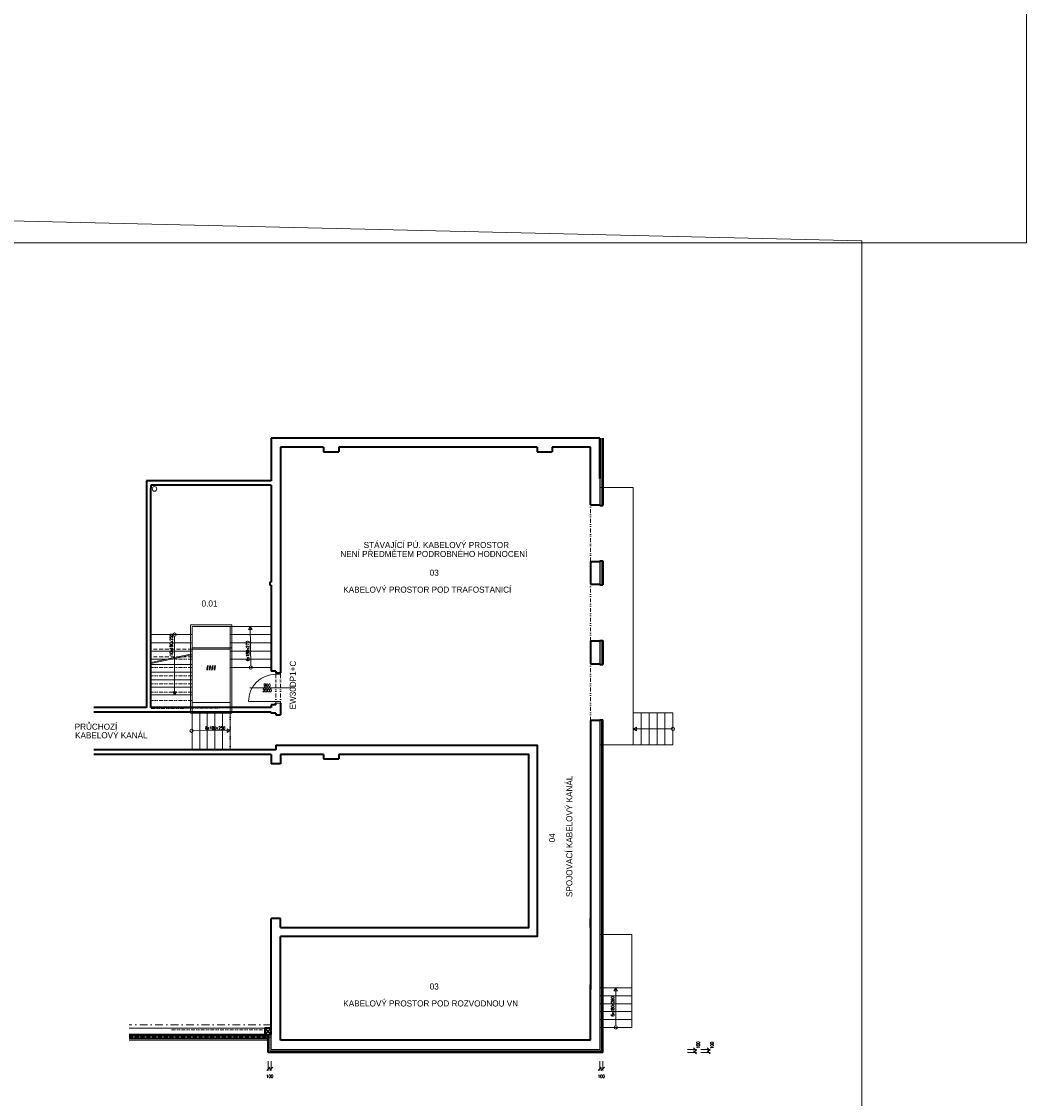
# Model space of a CAD drawing. Header units: millimetres. Extents: x -485339 to 350584, y -2181201 to -313328.
# Tile 45 of 115: x -51948 to -18968, y -1099942 to -1064608. Entities that reach past the tile are written whole.
import ezdxf
from ezdxf.enums import TextEntityAlignment as Align

# ---------------------------------------------------------------- set-up
doc = ezdxf.new("R2010")
doc.units = ezdxf.units.MM
doc.header["$LTSCALE"] = 10
for name, pattern in [('DASHDOT', [25.4, 12.7, -6.35, 0, -6.35]), ('DĚLICÍ2', [15.875, 6.35, -3.175, 0, -3.175, 0, -3.175]), ('ČÁRKOVANÁ2', [9.525, 6.35, -3.175])]:
    doc.linetypes.add(name, pattern=pattern)
doc.layers.get('Defpoints').update_dxf_attribs({"color": 201})
for name, color, linetype, lineweight in [('N_kóty', 10, 'Continuous', 18), ('N_popis_otvory', 10, 'Continuous', 18), ('N_čáry_obrys', 10, 'Continuous', 35), ('N_čáry_obv.plášt', 212, 'Continuous', 18), ('N_čáry_obv.plášt_obrys', 212, 'Continuous', 35), ('N_čáry_plné', 10, 'Continuous', 18), ('PBŘ', 160, 'Continuous', 18), ('St__otvory_dveře', 40, 'Continuous', 18), ('St_plocha_místnosti', 250, 'Continuous', 18), ('St_popis', 250, 'Continuous', 18), ('St_sloupy_opláštění_půdorys', 25, 'Continuous', 35), ('St_čáry_nad', 250, 'DĚLICÍ2', 18), ('St_čáry_obrys', 5, 'Continuous', 35), ('St_čáry_osy', 250, 'DASHDOT', 18), ('St_čáry_plné', 250, 'Continuous', 18), ('St_čáry_pod', 250, 'ČÁRKOVANÁ2', 18), ('ZTI_ST_kanalda', 234, 'Continuous', 18)]:
    doc.layers.add(name, color=color, linetype=linetype, lineweight=lineweight)
doc.layers.add('St_plocha_místn', color=140, linetype='Continuous', lineweight=18, plot=False)
doc.styles.add('Andy', font='txt')
doc.styles.get("Standard").update_dxf_attribs({"font": 'simplex.shx', "width": 0.8})
doc.linetypes.add('IZOLACE', pattern='A,0.0001,-0.1,[134,ltypeshp.shx,S=0.1,R=0,X=-0.1,Y=0],-0.2,[134,ltypeshp.shx,S=0.1,R=180,X=0.1,Y=0],-0.1', length=0.4001)
doc.linetypes.add('ZIGZAG', pattern='A,0.00254,-5.08,[131,ltypeshp.shx,S=5.08,R=0,X=-5.08,Y=0],-10.16,[131,ltypeshp.shx,S=5.08,R=180,X=5.08,Y=0],-5.08', length=20.32254)
doc.dimstyles.new('stavebníM50 vnitřní', dxfattribs={"dimtxt": 100, "dimasz": 100, "dimexe": 50, "dimexo": 100, "dimgap": 30, "dimtad": 1, "dimdec": 0, "dimtxsty": 'Standard', "dimblk": 'OBLIQUE', "dimcen": 2.5, "dimclrd": 256, "dimclre": 256, "dimclrt": 256, "dimadec": 0, "dimazin": 0, "dimtfac": 1, "dimtdec": 0, "dimtmove": 2, "dimatfit": 2, "dimldrblk": 'OBLIQUE', "dimfxl": 250, "dimfxlon": 1, "dimlwd": -1, "dimlwe": -1, "dimarcsym": 0})

# ---------------------------------------------------------------- blocks, each defined once
blk = doc.blocks.new('G$C0F2906C7')
at = {"layer": 'St_sloupy_opláštění_půdorys', "ltscale": 2}
blk.add_lwpolyline([(-105, -105), (105, -105), (105, 105), (-105, 105)], close=True, dxfattribs=at)
for points in [[(-105, 105), (105, -105)], [(105, 105), (-105, -105)]]:
    blk.add_lwpolyline(points, dxfattribs=at)
blk = doc.blocks.new('_OBLIQUE')
at = {"color": 0, "linetype": 'ByBlock'}
blk.add_line((-0.5, -0.5), (0.5, 0.5), dxfattribs=at)
blk = doc.blocks.new('*D2763')
at = {"layer": 'Defpoints', "color": 0, "transparency": 16777216}
for p in [(-32971, -1098332), (-32971, -1098432), (-29844, -1098432)]:
    blk.add_point(p, dxfattribs=at)
at = {"layer": 'N_kóty', "transparency": 16777216}
for p, q in [((-30094, -1098332), (-29794, -1098332)), ((-30094, -1098432), (-29794, -1098432)), ((-29844, -1098332), (-29844, -1098432))]:
    blk.add_line(p, q, dxfattribs=at)
at = {"layer": 'N_kóty', "transparency": 16777216, "xscale": 100, "yscale": 100, "zscale": 100}
for p, rotation in [((-29844, -1098332), 90), ((-29844, -1098432), 270)]:
    blk.add_blockref('_OBLIQUE', p, dxfattribs=dict(at, rotation=rotation))
at = {"layer": 'N_kóty', "transparency": 16777216, "insert": (-29742, -1098189), "char_height": 100, "attachment_point": 5, "rotation": 90}
blk.add_mtext('100', dxfattribs=at)
blk = doc.blocks.new('*D2764')
at = {"layer": 'Defpoints', "color": 0, "transparency": 16777216}
for p in [(-32971, -1098332), (-32971, -1098432), (-29401, -1098432)]:
    blk.add_point(p, dxfattribs=at)
at = {"layer": 'N_kóty', "transparency": 16777216}
for p, q in [((-29651, -1098332), (-29351, -1098332)), ((-29651, -1098432), (-29351, -1098432)), ((-29401, -1098332), (-29401, -1098432))]:
    blk.add_line(p, q, dxfattribs=at)
at = {"layer": 'N_kóty', "transparency": 16777216, "xscale": 100, "yscale": 100, "zscale": 100}
for p, rotation in [((-29401, -1098332), 90), ((-29401, -1098432), 270)]:
    blk.add_blockref('_OBLIQUE', p, dxfattribs=dict(at, rotation=rotation))
at = {"layer": 'N_kóty', "transparency": 16777216, "insert": (-29290, -1098198), "char_height": 100, "attachment_point": 5, "rotation": 90}
blk.add_mtext('100', dxfattribs=at)
blk = doc.blocks.new('*D2765')
at = {"layer": 'Defpoints', "color": 0, "transparency": 16777216}
for p in [(-43851, -1098432), (-43751, -1098332), (-43751, -1098970)]:
    blk.add_point(p, dxfattribs=at)
at = {"layer": 'N_kóty', "transparency": 16777216}
for p, q in [((-43851, -1098720), (-43851, -1099020)), ((-43751, -1098720), (-43751, -1099020)), ((-43851, -1098970), (-43751, -1098970))]:
    blk.add_line(p, q, dxfattribs=at)
at = {"layer": 'N_kóty', "transparency": 16777216, "xscale": 100, "yscale": 100, "zscale": 100, "rotation": 180}
blk.add_blockref('_OBLIQUE', (-43851, -1098970), dxfattribs=at)
at = {"layer": 'N_kóty', "transparency": 16777216, "xscale": 100, "yscale": 100, "zscale": 100}
blk.add_blockref('_OBLIQUE', (-43751, -1098970), dxfattribs=at)
at = {"layer": 'N_kóty', "transparency": 16777216, "insert": (-43801, -1099215), "char_height": 100, "attachment_point": 5}
blk.add_mtext('100', dxfattribs=at)
blk = doc.blocks.new('*D2767')
at = {"layer": 'Defpoints', "color": 0, "transparency": 16777216}
for p in [(-32971, -1098332), (-32871, -1098432), (-32871, -1098970)]:
    blk.add_point(p, dxfattribs=at)
at = {"layer": 'N_kóty', "transparency": 16777216}
for p, q in [((-32971, -1098720), (-32971, -1099020)), ((-32871, -1098720), (-32871, -1099020)), ((-32971, -1098970), (-32871, -1098970))]:
    blk.add_line(p, q, dxfattribs=at)
at = {"layer": 'N_kóty', "transparency": 16777216, "xscale": 100, "yscale": 100, "zscale": 100, "rotation": 180}
blk.add_blockref('_OBLIQUE', (-32971, -1098970), dxfattribs=at)
at = {"layer": 'N_kóty', "transparency": 16777216, "xscale": 100, "yscale": 100, "zscale": 100}
blk.add_blockref('_OBLIQUE', (-32871, -1098970), dxfattribs=at)
at = {"layer": 'N_kóty', "transparency": 16777216, "insert": (-32921, -1099215), "char_height": 100, "attachment_point": 5}
blk.add_mtext('100', dxfattribs=at)
blk = doc.blocks.new('G$CCB4D89C1')
at = {"layer": 'St__otvory_dveře', "color": 0, "ltscale": 2}
blk.add_lwpolyline([(450, 0), (450, 900)], dxfattribs=at)
at = {"layer": 'St__otvory_dveře', "linetype": 'DĚLICÍ2', "ltscale": 2}
for points in [[(-450, 0), (450, 0)], [(-450, -150), (450, -150)]]:
    blk.add_lwpolyline(points, dxfattribs=at)
at = {"layer": 'St__otvory_dveře', "ltscale": 2}
for points in [[(500, 0), (450, 0), (450, -150), (500, -150)], [(-450, 0), (-500, 0), (-500, -150), (-450, -150)]]:
    blk.add_lwpolyline(points, close=True, dxfattribs=at)
at = {"layer": 'St__otvory_dveře', "color": 0, "ltscale": 2}
blk.add_arc((450, 0), 900, 90, 180, dxfattribs=at)

msp = doc.modelspace()

# ---------------------------------------------------------------- linework, layer by layer
at = {"layer": 'N_popis_otvory'}
msp.add_lwpolyline([(-44456, -1086471.8), (-43374.7, -1086471.8)], dxfattribs=at)
at = {"layer": 'N_čáry_obrys', "ltscale": 2}
for p, q in [((-32871.3, -1078272.4), (-32871.3, -1080482.4)), ((-32871.3, -1082302.4), (-32871.3, -1083092.4)), ((-32871.3, -1084912.4), (-32871.3, -1085702.4)), ((-32871.3, -1088962.4), (-32871.3, -1087522.4)), ((-32871.3, -1096610.4), (-32871.3, -1088962.4))]:
    msp.add_line(p, q, dxfattribs=at)
at = {"layer": 'N_čáry_obrys'}
for points in [[(-32971.3, -1080482.4), (-32871.3, -1080482.4)], [(-32971.3, -1082302.4), (-32871.3, -1082302.4)], [(-32971.3, -1083092.4), (-32871.3, -1083092.4)], [(-32971.3, -1084912.4), (-32871.3, -1084912.4)], [(-32971.3, -1085702.4), (-32871.3, -1085702.4)], [(-32971.3, -1087522.4), (-32871.3, -1087522.4)]]:
    msp.add_lwpolyline(points, dxfattribs=at)
at = {"layer": 'N_čáry_obrys', "ltscale": 2}
for points in [[(-32871.3, -1098432.4), (-32871.3, -1096182.4)], [(-43851.3, -1098432.4), (-43851.3, -1097842.4)], [(-32871.3, -1098432.4), (-43851.3, -1098432.4)]]:
    msp.add_lwpolyline(points, dxfattribs=at)
at = {"layer": 'N_čáry_obv.plášt', "linetype": 'IZOLACE', "ltscale": 10}
for p, q in [((-32921.3, -1078272.4), (-32921.3, -1080482.4)), ((-32921.3, -1082302.4), (-32921.3, -1083092.4)), ((-32921.3, -1084912.4), (-32921.3, -1085702.4)), ((-32921.3, -1094042.4), (-32921.3, -1087522.4)), ((-32921.3, -1096227.4), (-32921.3, -1094042.4))]:
    msp.add_line(p, q, dxfattribs=at)
for points in [[(-32921.3, -1098382.4), (-32921.3, -1096182.4)], [(-43801.3, -1098382.4), (-43801.3, -1097842.4)], [(-32921.3, -1098382.4), (-43801.3, -1098382.4)]]:
    msp.add_lwpolyline(points, dxfattribs=at)
at = {"layer": 'N_čáry_obv.plášt', "linetype": 'ZIGZAG'}
msp.add_lwpolyline([(-48420.7, -1097902.4), (-43851.3, -1097902.4)], dxfattribs=at)
at = {"layer": 'N_čáry_obv.plášt_obrys', "ltscale": 2}
for points in [[(-48420.7, -1097842.4), (-43961.3, -1097842.4)], [(-48420.7, -1097962.4), (-43851.3, -1097962.4)]]:
    msp.add_lwpolyline(points, dxfattribs=at)
at = {"layer": 'N_čáry_plné'}
msp.add_lwpolyline([(-43374.7, -1086471.8), (-42980.7, -1086471.8)], dxfattribs=at)
at = {"layer": 'N_čáry_plné', "ltscale": 2}
msp.add_lwpolyline([(-48420.7, -1098032.4), (-43851.3, -1098032.4)], dxfattribs=at)
at = {"layer": 'PBŘ', "lineweight": 18}
for points in [[(-156623.8, -985051.3), (-18967.9, -985051.3), (-18967.9, -1071872.2), (-156623.8, -1071872.2)], [(-83567.2, -1070408.7), (-24367.3, -1071801.8), (-24367.3, -1167020.6), (-83567.2, -1165627.5)]]:
    msp.add_lwpolyline(points, close=True, dxfattribs=at)
at = {"layer": 'St_čáry_nad', "ltscale": 2}
for points in [[(-33271.3, -1082322.4), (-33271.3, -1080462.4)], [(-33271.3, -1084932.4), (-33271.3, -1083072.4)], [(-46351.3, -1085802.4), (-47701.3, -1085802.4)], [(-46351.3, -1085532.4), (-47081.4, -1085532.4)], [(-33271.3, -1087542.4), (-33271.3, -1085682.4)], [(-46351.3, -1086072.4), (-47701.3, -1086072.4)], [(-46351.3, -1086342.4), (-47701.3, -1086342.4)], [(-46351.3, -1086612.4), (-47701.3, -1086612.4)], [(-46351.3, -1086882.4), (-47701.3, -1086882.4)], [(-43751.3, -1087114.4), (-47701.3, -1087152.4)], [(-45101.3, -1087252.4), (-45101.3, -1088502.4)], [(-47021.3, -1097687.4), (-43961.3, -1097687.4)]]:
    msp.add_lwpolyline(points, dxfattribs=at)
at = {"layer": 'St_čáry_obrys', "ltscale": 2}
for p, q in [((-33271.3, -1087542.4), (-33271.3, -1088352.4)), ((-32971.3, -1087542.4), (-33271.3, -1087542.4)), ((-33271.3, -1088352.4), (-33271.3, -1096365.8)), ((-33271.3, -1094332.4), (-33271.3, -1094042.4))]:
    msp.add_line(p, q, dxfattribs=at)
for points in [[(-43751.3, -1078272.4), (-43751.3, -1079672.4)], [(-32971.3, -1078272.4), (-43751.3, -1078272.4)], [(-43451.3, -1078572.4), (-43451.3, -1085971.8)], [(-42035.5, -1078572.4), (-43451.3, -1078572.4)], [(-42035.5, -1078572.4), (-42035.5, -1078722.4)], [(-42035.5, -1078722.4), (-41535.5, -1078722.4)], [(-35031.3, -1078572.4), (-41535.5, -1078572.4)], [(-41535.5, -1078572.4), (-41535.5, -1078722.4)], [(-35031.3, -1078572.4), (-35031.3, -1078722.4)], [(-35031.3, -1078722.4), (-34531.3, -1078722.4)], [(-33271.3, -1078572.4), (-34531.3, -1078572.4)], [(-34531.3, -1078572.4), (-34531.3, -1078722.4)], [(-33271.3, -1080462.4), (-33271.3, -1078572.4)], [(-47851.3, -1079672.4), (-47851.3, -1079922.4)], [(-43751.3, -1079672.4), (-47851.3, -1079672.4)], [(-47701.3, -1079822.4), (-47701.3, -1079922.4)], [(-43751.3, -1079822.4), (-47701.3, -1079822.4)], [(-43751.3, -1079822.4), (-43751.3, -1081072.4)], [(-47851.3, -1079916.5), (-47851.3, -1087114.4)], [(-47701.3, -1087114.4), (-47701.3, -1079922.4)], [(-33271.3, -1080462.4), (-32971.3, -1080462.4)], [(-43751.3, -1081045.8), (-43751.3, -1083002.4)], [(-33271.3, -1082322.4), (-32971.3, -1082322.4)], [(-33271.3, -1082322.4), (-33271.3, -1083072.4)], [(-43801.3, -1083002.4), (-43801.3, -1083102.4)], [(-43751.3, -1083002.4), (-43801.3, -1083002.4)], [(-43751.3, -1083102.4), (-43801.3, -1083102.4)], [(-43751.3, -1083102.4), (-43751.3, -1085921.8)], [(-33271.3, -1083072.4), (-32971.3, -1083072.4)], [(-33271.3, -1084932.4), (-32971.3, -1084932.4)], [(-33271.3, -1084932.4), (-33271.3, -1085682.4)], [(-33271.3, -1085682.4), (-32971.3, -1085682.4)], [(-43601.3, -1085921.8), (-43751.3, -1085921.8)], [(-43601.3, -1085921.8), (-43601.3, -1085971.8)], [(-43601.3, -1085971.8), (-43451.3, -1085971.8)], [(-47851.3, -1087114.4), (-49571.2, -1087114.4)], [(-43751.3, -1087114.4), (-47701.3, -1087114.4)], [(-43601.3, -1087021.8), (-43751.3, -1087021.8)], [(-43751.3, -1087021.8), (-43751.3, -1087114.4)], [(-43601.3, -1087021.8), (-43601.3, -1086971.8)], [(-43451.3, -1086971.8), (-43451.3, -1087352.4)], [(-43751.3, -1087264.4), (-49571.2, -1087271.3)], [(-43751.3, -1087264.4), (-43751.3, -1087314.4)], [(-43601.3, -1087302.4), (-43751.3, -1087302.4)], [(-43601.3, -1087302.4), (-43601.3, -1087352.4)], [(-43601.3, -1087352.4), (-43451.3, -1087352.4)], [(-43601.3, -1088502.4), (-49571.2, -1088502.4)], [(-43751.3, -1088652.4), (-49571.2, -1088652.4)], [(-43751.3, -1088652.4), (-43751.3, -1088962.4)], [(-43601.3, -1088352.4), (-43601.3, -1088502.4)], [(-43601.3, -1088352.4), (-35031.3, -1088352.4), (-35031.3, -1094632.4), (-43451.3, -1094632.4)], [(-42035.5, -1088652.4), (-43451.3, -1088652.4)], [(-43451.3, -1088652.4), (-43451.3, -1088962.4)], [(-43451.3, -1094332.4), (-35297, -1094332.4), (-35297, -1088652.4), (-41535.5, -1088652.4)], [(-42035.5, -1088652.4), (-42035.5, -1088802.4)], [(-41535.5, -1088652.4), (-41535.5, -1088802.4)], [(-43451.3, -1088962.4), (-43751.3, -1088962.4)], [(-42035.5, -1088802.4), (-41535.5, -1088802.4)], [(-43751.3, -1095562.4), (-43751.3, -1094032.4)], [(-43451.3, -1094032.4), (-43751.3, -1094032.4)], [(-43451.3, -1094332.4), (-43451.3, -1094032.4)], [(-43451.3, -1095532.4), (-43451.3, -1094632.4)], [(-43751.3, -1097842.4), (-43751.3, -1095532.4)], [(-43451.3, -1098032.4), (-43451.3, -1095532.4)], [(-33271.3, -1098032.4), (-33271.3, -1096202.4)], [(-33271.3, -1098032.4), (-43451.3, -1098032.4)]]:
    msp.add_lwpolyline(points, dxfattribs=at)
at = {"layer": 'St_čáry_obrys'}
msp.add_lwpolyline([(-32971.3, -1079605.5), (-32971.3, -1078272.4)], dxfattribs=at)
at = {"layer": 'St_čáry_osy', "ltscale": 2}
msp.add_lwpolyline([(-43751.3, -1097522.4), (-48420.7, -1097522.4)], dxfattribs=at)
at = {"layer": 'St_čáry_plné', "ltscale": 2}
for p, q in [((-32971.3, -1087542.4), (-32971.3, -1094022.4)), ((-32971.3, -1094022.4), (-32971.3, -1087542.4)), ((-32971.3, -1096425.8), (-32971.3, -1094042.4)), ((-31921.3, -1094562.4), (-32971.3, -1094562.4)), ((-31921.3, -1096312.4), (-31921.3, -1094562.4)), ((-32971.3, -1096312.4), (-31921.3, -1096312.4))]:
    msp.add_line(p, q, dxfattribs=at)
for points in [[(-32971.3, -1080462.4), (-32971.3, -1078272.4)], [(-32971.3, -1088342.4), (-31871.3, -1088342.4), (-31871.3, -1079900.5)], [(-32971.3, -1079900.5), (-31871.3, -1079900.5), (-31871.3, -1079900.5)], [(-32971.3, -1082322.4), (-32971.3, -1083072.4)], [(-46401.3, -1084402.4), (-46401.3, -1087302.4)], [(-45051.3, -1084402.4), (-46401.3, -1084402.4)], [(-45051.3, -1084402.4), (-45051.3, -1087302.4)], [(-46351.3, -1084722.4), (-47701.3, -1084722.4)], [(-46351.3, -1084452.4), (-46351.3, -1087252.4)], [(-43751.3, -1084452.4), (-46351.3, -1084452.4)], [(-45101.3, -1084452.4), (-45101.3, -1088502.4)], [(-43751.3, -1084722.4), (-45101.3, -1084722.4)], [(-44426.3, -1085747.8), (-44439.8, -1084452.4)], [(-46351.3, -1084992.4), (-47701.3, -1084992.4)], [(-46926.3, -1084776.9), (-46926.3, -1086702.4)], [(-43751.3, -1084992.4), (-45101.3, -1084992.4)], [(-32971.3, -1084932.4), (-32971.3, -1085682.4)], [(-46351.3, -1085262.4), (-47701.3, -1085262.4)], [(-46351.3, -1085352.4), (-47701.3, -1085637.1)], [(-46351.3, -1085383), (-47701.3, -1085667.8)], [(-45051.3, -1085152.4), (-46351.3, -1085152.4)], [(-45101.3, -1085202.4), (-46351.3, -1085202.4)], [(-43751.3, -1085262.4), (-45101.3, -1085262.4)], [(-47204.7, -1085532.4), (-47701.3, -1085532.4)], [(-46351.3, -1085702.4), (-47701.3, -1085702.4)], [(-46351.3, -1085702.4), (-47701.3, -1085702.4)], [(-43751.3, -1085532.4), (-45101.3, -1085532.4)], [(-43751.3, -1085802.4), (-45101.3, -1085802.4)], [(-46351.3, -1085952.4), (-47701.3, -1085952.4)], [(-46351.3, -1086202.4), (-47701.3, -1086202.4)], [(-46351.3, -1086452.4), (-47701.3, -1086452.4)], [(-46351.3, -1086702.4), (-47701.3, -1086702.4)], [(-45101.3, -1086952.4), (-46351.3, -1086952.4)], [(-45051.3, -1087302.4), (-46401.3, -1087302.4)], [(-45101.3, -1087252.4), (-46351.3, -1087252.4)], [(-46351.3, -1087252.4), (-46351.3, -1088502.4)], [(-46101.3, -1087252.4), (-46101.3, -1088502.4)], [(-45851.3, -1087252.4), (-45851.3, -1088502.4)], [(-45601.3, -1087252.4), (-45601.3, -1088502.4)], [(-45351.3, -1087252.4), (-45351.3, -1088502.4)], [(-31871.3, -1088342.4), (-31611.3, -1088342.4), (-31611.3, -1087292.4), (-31871.3, -1087292.4)], [(-31611.3, -1088342.4), (-31351.3, -1088342.4), (-31351.3, -1087292.4), (-31611.3, -1087292.4)], [(-31351.3, -1088342.4), (-31091.3, -1088342.4), (-31091.3, -1087292.4), (-31351.3, -1087292.4)], [(-31091.3, -1088342.4), (-30831.3, -1088342.4), (-30831.3, -1087292.4), (-31091.3, -1087292.4)], [(-30831.3, -1088342.4), (-30571.3, -1088342.4), (-30571.3, -1087292.4), (-30831.3, -1087292.4)], [(-46311.4, -1087877.4), (-45101.3, -1087874.5)], [(-30625.8, -1087817.4), (-31871.3, -1087817.4)], [(-32971.3, -1098332.4), (-32971.3, -1096202.4)], [(-32971.3, -1096312.4), (-32971.3, -1096572.4), (-31921.3, -1096572.4), (-31921.3, -1096312.4)], [(-32446.3, -1097557.8), (-32446.3, -1096312.4)], [(-32971.3, -1096572.4), (-32971.3, -1096832.4), (-31921.3, -1096832.4), (-31921.3, -1096572.4)], [(-32971.3, -1096832.4), (-32971.3, -1097092.4), (-31921.3, -1097092.4), (-31921.3, -1096832.4)], [(-32971.3, -1097092.4), (-32971.3, -1097352.4), (-31921.3, -1097352.4), (-31921.3, -1097092.4)], [(-32971.3, -1097352.4), (-32971.3, -1097612.4), (-31921.3, -1097612.4), (-31921.3, -1097352.4)], [(-48420.7, -1097632.4), (-43751.3, -1097632.4)], [(-43751.3, -1098332.4), (-43751.3, -1097842.4)], [(-32971.3, -1098332.4), (-43751.3, -1098332.4)]]:
    msp.add_lwpolyline(points, dxfattribs=at)
for points in [[(-44439.8, -1084452.4), (-44498.4, -1084553.8), (-44381.2, -1084553.8)], [(-46926.3, -1086702.4), (-46984.8, -1086600.9), (-46867.7, -1086600.9)], [(-45101.3, -1087874.5), (-45202.7, -1087933), (-45202.7, -1087815.9)], [(-31871.3, -1087817.4), (-31769.8, -1087875.9), (-31769.8, -1087758.8)], [(-32446.3, -1096312.4), (-32504.8, -1096413.8), (-32387.7, -1096413.8)]]:
    msp.add_lwpolyline(points, close=True, dxfattribs=at)
for centre in [(-46926.3, -1084722.4), (-44426.3, -1085802.4), (-46365.9, -1087877.4), (-30571.3, -1087817.4), (-32446.3, -1097612.4)]:
    msp.add_circle(centre, 54.6, dxfattribs=at)
at = {"layer": 'St_čáry_pod', "ltscale": 2}
for points in [[(-46351.3, -1085202.4), (-47701.3, -1085202.4)], [(-46351.3, -1085452.4), (-47701.3, -1085452.4)], [(-48420.7, -1097932.4), (-43751.3, -1097932.4)]]:
    msp.add_lwpolyline(points, dxfattribs=at)
at = {"layer": 'ZTI_ST_kanalda', "ltscale": 2}
msp.add_circle((-47585.6, -1079942.8), 75, dxfattribs=at)

# ---------------------------------------------------------------- block references
at = {"layer": 'PBŘ', "ltscale": 2, "xscale": -1, "rotation": 89.99999999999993}
msp.add_blockref('G$CCB4D89C1', (-43601.3, -1086471.8), dxfattribs=at)
at = {"layer": 'St_sloupy_opláštění_půdorys', "ltscale": 2, "rotation": 90}
msp.add_blockref('G$C0F2906C7', (-43856.3, -1097737.4), dxfattribs=at)

# ---------------------------------------------------------------- texts
at = {"layer": 'N_popis_otvory', "insert": (-43887.5, -1086471.8), "char_height": 100, "width": 1342.526, "attachment_point": 5}
msp.add_mtext('900\\P2000', dxfattribs=at)
at = {"layer": 'PBŘ', "ltscale": 2, "style": 'Andy'}
for s, p in [('NENÍ PŘEDMĚTEM PODROBNÉHO HODNOCENÍ', (-41485, -1082176.4)), ('STÁVAJÍCÍ PÚ. KABELOVÝ PROSTOR', (-40719.3, -1081881.7))]:
    msp.add_text(s, height=200, dxfattribs=at).set_placement(p)
msp.add_text('EW30DP1+C', height=200, rotation=90, dxfattribs=at).set_placement((-42944, -1087177.3))
at = {"layer": 'St_plocha_místn', "width": 0.8}
msp.add_text('####', height=100, dxfattribs=at).set_placement((-45726.3, -1085802.4), align=Align.MIDDLE_CENTER)
at = {"layer": 'St_plocha_místnosti', "ltscale": 2, "style": 'Andy'}
for s, p in [('03', (-38553.3, -1082791.6)), ('KABELOVÝ PROSTOR POD TRAFOSTANICÍ', (-41388.2, -1083346.8)), ('0.01', (-46038.5, -1083801.6)), ('PRŮCHOZÍ', (-50202.8, -1087842.7)), ('KABELOVÝ KANÁL', (-50191, -1088126.2)), ('03', (-38553.3, -1096369)), ('KABELOVÝ PROSTOR POD ROZVODNOU VN', (-41388.2, -1096924.2))]:
    msp.add_text(s, height=200, dxfattribs=at).set_placement(p)
for s, p in [('SPOJOVACÍ KABELOVÝ KANÁL', (-33869.6, -1093334.1)), ('04', (-34436.6, -1091538.7))]:
    msp.add_text(s, height=200, rotation=90, dxfattribs=at).set_placement(p)
at = {"layer": 'St_popis', "ltscale": 2, "width": 0.8}
for s, p in [('10x180x250', (-46981.4, -1085432.3)), ('6x180x270', (-44475.7, -1085593.2)), ('6x180x260', (-32499.5, -1097253.5))]:
    msp.add_text(s, height=100, rotation=90, dxfattribs=at).set_placement(p)
msp.add_text('6x180x250', height=100, dxfattribs=at).set_placement((-45923.4, -1087840.8))

# ---------------------------------------------------------------- dimensions: what is measured, and where the dimension line sits
at = {"layer": 'N_kóty'}
for base, picture, middle in [((-29843.8, -1098432.4), '*D2763', (-29742.1, -1098188.6)), ((-29400.9, -1098432.4), '*D2764', (-29290.3, -1098197.6))]:
    dim = msp.add_linear_dim(base=base, p1=(-32971.3, -1098332.4), p2=(-32971.3, -1098432.4), angle=90, dimstyle='stavebníM50 vnitřní', dxfattribs=at)
    dim.commit()
    dim.dimension.update_dxf_attribs({"geometry": picture, "text_midpoint": middle, "dimtype": 160})
for base, p1, p2, picture, middle in [((-43751.3, -1098970.3), (-43851.3, -1098432.4), (-43751.3, -1098332.4), '*D2765', (-43801.3, -1099215.3)), ((-32871.3, -1098970.3), (-32971.3, -1098332.4), (-32871.3, -1098432.4), '*D2767', (-32921.3, -1099215.3))]:
    dim = msp.add_linear_dim(base=base, p1=p1, p2=p2, dimstyle='stavebníM50 vnitřní', dxfattribs=at)
    dim.commit()
    dim.dimension.update_dxf_attribs({"geometry": picture, "text_midpoint": middle})

doc.saveas('drawing.dxf')
